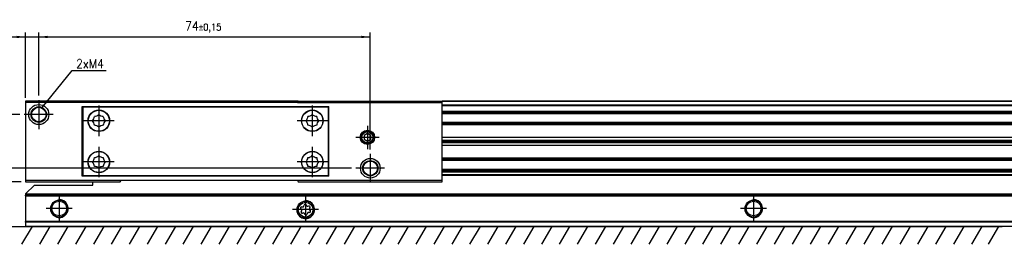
# Model space of a CAD drawing. Header units: millimetres. Extents: x -746 to 606, y -92 to 517.
# Tile 23 of 38: x -464 to -244, y 205 to 255. Entities that reach past the tile are written whole.
import ezdxf

# ---------------------------------------------------------------- set-up
doc = ezdxf.new("R2010")
doc.units = ezdxf.units.MM
doc.linetypes.add('DOT_CENTER', pattern=[14, 12, -1, 0, -1])
doc.layers.add('1', color=7, linetype='Continuous')
doc.styles.add('CONVERTER_12', font='txt.shx', dxfattribs={"width": 0.9})
doc.dimstyles.new('ME10_DIM_16', dxfattribs={"dimtxt": 2, "dimasz": 2, "dimexe": 1, "dimexo": 1, "dimgap": 1, "dimtad": 1, "dimdsep": 46, "dimtxsty": 'CONVERTER_12', "dimsah": 1, "dimcen": 0.09, "dimclrd": 2, "dimclre": 2, "dimclrt": 2, "dimadec": 0, "dimazin": 0, "dimtfac": 1, "dimtdec": 4, "dimtix": 1, "dimtmove": 0, "dimatfit": 3, "dimfxl": 1, "dimtolj": 1, "dimtzin": 0, "dimarcsym": 0})
doc.dimstyles.new('ME10_DIM_17', dxfattribs={"dimtxt": 2, "dimasz": 2, "dimexe": 1, "dimexo": 1, "dimgap": 1, "dimtad": 1, "dimdsep": 46, "dimtxsty": 'CONVERTER_12', "dimsah": 1, "dimcen": 0.09, "dimclrd": 2, "dimclre": 2, "dimclrt": 2, "dimadec": 0, "dimazin": 0, "dimtfac": 1, "dimtdec": 4, "dimtix": 1, "dimtmove": 0, "dimatfit": 3, "dimfxl": 1, "dimtolj": 1, "dimtzin": 0, "dimarcsym": 0})
doc.dimstyles.new('ME10_DIM_18', dxfattribs={"dimtxt": 2, "dimasz": 2, "dimexe": 1, "dimexo": 1, "dimgap": 1, "dimtad": 1, "dimdsep": 46, "dimtxsty": 'CONVERTER_12', "dimsah": 1, "dimcen": 0.09, "dimclrd": 2, "dimclre": 2, "dimclrt": 2, "dimadec": 0, "dimazin": 0, "dimtol": 1, "dimtp": 0.15, "dimtm": 0.15, "dimtfac": 0.75, "dimtdec": 0, "dimtix": 1, "dimtmove": 0, "dimatfit": 3, "dimfxl": 1, "dimtolj": 1, "dimtzin": 0, "dimarcsym": 0})
doc.dimstyles.new('ME10_DIM_19', dxfattribs={"dimtxt": 2, "dimasz": 2, "dimexe": 1, "dimexo": 1, "dimgap": 1, "dimtad": 1, "dimdsep": 46, "dimtxsty": 'CONVERTER_12', "dimsah": 1, "dimcen": 0.09, "dimclrd": 2, "dimclre": 2, "dimclrt": 2, "dimadec": 0, "dimazin": 0, "dimtol": 1, "dimtp": 0.15, "dimtm": 0.15, "dimtfac": 0.75, "dimtdec": 0, "dimtix": 1, "dimtmove": 0, "dimatfit": 3, "dimfxl": 1, "dimtolj": 1, "dimtzin": 0, "dimarcsym": 0})
doc.dimstyles.get("Standard").update_dxf_attribs({"dimtxt": 0.18, "dimasz": 0.18, "dimexe": 0.18, "dimexo": 0.0625, "dimgap": 0.09, "dimtad": 0, "dimtih": 1, "dimtoh": 1, "dimdec": 4, "dimzin": 0, "dimdsep": 46, "dimtxsty": 'Standard', "dimcen": 0.09, "dimadec": 0, "dimazin": 0, "dimtfac": 1, "dimtdec": 4, "dimtofl": 0, "dimtmove": 0, "dimatfit": 3, "dimfxl": 1, "dimtolj": 1, "dimtzin": 0, "dimarcsym": 0})

# ---------------------------------------------------------------- blocks, each defined once
blk = doc.blocks.new('SOPORTE_SV2-T__7', base_point=(-462.95, 208.55))
at = {"color": 7, "linetype": 'Continuous'}
for p, q in [((-447.95, 219.9), (-395.42, 219.9)), ((-152.95, 220.69), (-369.95, 220.69)), ((-460.95, 217.8), (-462.95, 215.8)), ((-460.95, 217.8), (-447.95, 217.8)), ((-447.95, 217.8), (-447.95, 218.55)), ((-462.95, 215.8), (-462.95, 215.75)), ((-462.95, 215.75), (-462.95, 215.55)), ((-462.95, 215.35), (-462.95, 215.55)), ((-137.95, 215.55), (-462.95, 215.55)), ((-462.95, 215.35), (-462.95, 209.63)), ((-400.87, 213.08), (-400.8, 213.33)), ((-400.37, 213.39), (-400.24, 213.16)), ((-401.34, 212.33), (-401.52, 212.52)), ((-401.43, 211.82), (-401.3, 212.05)), ((-401.35, 212.91), (-401.09, 212.91)), ((-400.92, 211.55), (-401.17, 211.48)), ((-400.53, 211.21), (-400.66, 211.44)), ((-400.03, 211.52), (-400.1, 211.27)), ((-399.99, 213.05), (-399.73, 213.12)), ((-399.55, 211.69), (-399.81, 211.69)), ((-399.47, 212.78), (-399.6, 212.55)), ((-399.56, 212.27), (-399.38, 212.08)), ((-462.95, 209.49), (-462.95, 209.63)), ((-462.95, 209.49), (-462.95, 208.61)), ((-462.95, 208.61), (-462.95, 208.55)), ((-137.95, 208.55), (-462.95, 208.55))]:
    blk.add_line(p, q, dxfattribs=at)
at = {"color": 3, "linetype": 'Continuous'}
for p, q in [((-152.95, 220.67), (-369.95, 220.67)), ((-152.95, 220.09), (-369.95, 220.09)), ((-152.95, 219.9), (-369.95, 219.9)), ((-137.95, 215.75), (-462.95, 215.75)), ((-462.95, 215.35), (-137.95, 215.35)), ((-137.95, 209.63), (-462.95, 209.63)), ((-137.95, 209.49), (-462.95, 209.49)), ((-462.95, 208.61), (-137.95, 208.61))]:
    blk.add_line(p, q, dxfattribs=at)
at = {"color": 7, "linetype": 'Continuous'}
for centre, radius in [((-455.45, 212.55), 1.9), ((-455.45, 212.55), 1.65), ((-400.45, 212.3), 1.9), ((-400.45, 212.3), 1.65), ((-300.45, 212.55), 1.9), ((-300.45, 212.55), 1.65)]:
    blk.add_circle(centre, radius, dxfattribs=at)
for centre, start, end in [((-400.57, 213.27), 30.1519, 163.8716), ((-401.35, 212.68), 90.5656, 223.8716), ((-401.23, 211.71), 150.5656, 283.8716), ((-401.5, 212.17), 330.5656, 43.8716), ((-401.09, 213.15), 270.5656, 343.8716), ((-400.86, 211.32), 30.5656, 103.8716), ((-400.33, 211.33), 210.5656, 343.8706), ((-400.04, 213.28), 210.1519, 283.4579), ((-399.81, 211.45), 90.5656, 163.8706), ((-399.67, 212.89), 330.5656, 103.4579), ((-399.4, 212.43), 150.5656, 223.8716), ((-399.55, 211.92), 270.5656, 43.8716)]:
    blk.add_arc(centre, 0.233, start, end, dxfattribs=at)
at = {"layer": '1', "color": 2, "linetype": 'DOT_CENTER'}
for p, q in [((-455.45, 215.45), (-455.45, 209.65)), ((-300.45, 215.45), (-300.45, 209.65)), ((-400.45, 215.2), (-400.45, 209.4)), ((-452.55, 212.55), (-458.35, 212.55)), ((-397.55, 212.3), (-403.35, 212.3)), ((-297.55, 212.55), (-303.35, 212.55))]:
    blk.add_line(p, q, dxfattribs=at)
at = {"layer": '1', "color": 30, "linetype": 'Continuous'}
for centre in [(-455.45, 212.55), (-400.45, 212.3), (-300.45, 212.55)]:
    blk.add_arc(centre, 2, 175, 95, dxfattribs=at)
blk = doc.blocks.new('REGLA_SV2-220-T__8', base_point=(-459.95, 218.55))
at = {"color": 7, "linetype": 'Continuous'}
for p, q in [((-454.22, 236.55), (-459.95, 236.55)), ((-445.68, 236.55), (-454.22, 236.55)), ((-441.82, 236.55), (-445.68, 236.55)), ((-402.08, 236.55), (-441.82, 236.55)), ((-402.08, 236.55), (-398.22, 236.55)), ((-398.22, 236.55), (-389.68, 236.55)), ((-389.68, 236.55), (-369.95, 236.55)), ((-140.95, 236.55), (-369.95, 236.55)), ((-369.95, 234.01), (-140.95, 234.01)), ((-140.95, 231.58), (-369.95, 231.58)), ((-369.95, 228.5), (-143.95, 228.5)), ((-369.95, 227.84), (-143.95, 227.84)), ((-143.95, 227.55), (-369.95, 227.55)), ((-143.95, 227.26), (-369.95, 227.26)), ((-143.95, 226.6), (-369.95, 226.6)), ((-369.95, 223.52), (-140.95, 223.52)), ((-140.95, 221.09), (-369.95, 221.09)), ((-459.95, 218.55), (-441.82, 218.55)), ((-402.08, 218.55), (-369.95, 218.55))]:
    blk.add_line(p, q, dxfattribs=at)
at = {"color": 3, "linetype": 'Continuous'}
for p, q in [((-402.13, 236.45), (-441.77, 236.45)), ((-140.95, 236.45), (-369.95, 236.45)), ((-369.95, 235.73), (-140.95, 235.73)), ((-369.95, 235.55), (-140.95, 235.55)), ((-369.95, 234.29), (-140.95, 234.29)), ((-369.95, 233.81), (-140.95, 233.81)), ((-140.95, 231.78), (-369.95, 231.78)), ((-369.95, 231.44), (-143.95, 231.44)), ((-143.95, 231.24), (-369.95, 231.24)), ((-369.95, 223.86), (-143.95, 223.86)), ((-143.95, 223.66), (-369.95, 223.66)), ((-369.95, 223.32), (-140.95, 223.32)), ((-140.95, 221.29), (-369.95, 221.29)), ((-140.95, 220.81), (-369.95, 220.81))]:
    blk.add_line(p, q, dxfattribs=at)
blk = doc.blocks.new('CABEZA_ROSCADA_REGLA_SV2-T__9', base_point=(-462.95, 218.55))
at = {"color": 7, "linetype": 'Continuous'}
for p, q in [((-459.95, 236.55), (-462.95, 236.55)), ((-462.95, 236.55), (-462.95, 236.25)), ((-441.65, 236.25), (-462.95, 236.25)), ((-462.95, 236.25), (-462.95, 218.85)), ((-454.22, 236.55), (-459.95, 236.55)), ((-445.68, 236.55), (-454.22, 236.55)), ((-450.3, 235.35), (-395.25, 235.35)), ((-450.3, 219.75), (-450.3, 235.35)), ((-395.42, 235.2), (-450.12, 235.2)), ((-450.12, 219.9), (-450.12, 235.2)), ((-441.82, 236.55), (-445.68, 236.55)), ((-441.65, 236.25), (-441.82, 236.55)), ((-402.25, 236.25), (-441.65, 236.25)), ((-402.08, 236.55), (-402.25, 236.25)), ((-402.25, 236.25), (-369.95, 236.25)), ((-402.08, 236.55), (-398.22, 236.55)), ((-398.22, 236.55), (-389.68, 236.55)), ((-395.42, 235.2), (-395.42, 219.9)), ((-395.25, 219.75), (-395.25, 235.35)), ((-389.68, 236.55), (-369.95, 236.55)), ((-369.95, 236.25), (-369.95, 236.55)), ((-369.95, 218.85), (-369.95, 236.25)), ((-386.65, 229.32), (-387.4, 228.88)), ((-387.4, 228.88), (-387.4, 228.02)), ((-385.9, 228.88), (-386.65, 229.32)), ((-385.9, 228.02), (-385.9, 228.88)), ((-387.4, 228.02), (-386.65, 227.58)), ((-386.65, 227.58), (-385.9, 228.02)), ((-450.12, 219.9), (-447.95, 219.9)), ((-447.95, 219.9), (-395.42, 219.9)), ((-462.95, 218.85), (-462.95, 218.55)), ((-462.95, 218.85), (-441.65, 218.85)), ((-462.95, 218.55), (-459.95, 218.55)), ((-459.95, 218.55), (-441.82, 218.55)), ((-395.25, 219.75), (-450.3, 219.75)), ((-441.82, 218.55), (-441.65, 218.85)), ((-441.65, 218.85), (-402.25, 218.85)), ((-402.25, 218.85), (-369.95, 218.85)), ((-402.25, 218.85), (-402.08, 218.55)), ((-402.08, 218.55), (-369.95, 218.55)), ((-369.95, 218.55), (-369.95, 218.85))]:
    blk.add_line(p, q, dxfattribs=at)
for centre, radius in [((-460, 233.55), 2.24), ((-460, 233.55), 1.74), ((-460, 233.55), 1.62), ((-446.6, 232.15), 2.4), ((-446.6, 232.15), 2.35), ((-398.95, 232.15), 2.4), ((-398.95, 232.15), 2.35), ((-386.65, 228.45), 1.6), ((-386.65, 228.45), 1.43), ((-386.65, 228.45), 1.25), ((-446.6, 222.95), 2.4), ((-446.6, 222.95), 2.35), ((-398.95, 222.95), 2.4), ((-398.95, 222.95), 2.35), ((-386, 221.55), 2.2), ((-386, 221.55), 1.7), ((-386, 221.55), 1.6)]:
    blk.add_circle(centre, radius, dxfattribs=at)
for centre, start, end in [((-449.1, 233.18), 316.4323, 358.5677), ((-447.63, 234.65), 271.4323, 313.5677), ((-445.57, 234.65), 226.4323, 268.5677), ((-444.1, 233.18), 181.4323, 223.5677), ((-401.45, 233.18), 316.4323, 358.5677), ((-399.98, 234.65), 271.4323, 313.5677), ((-397.92, 234.65), 226.4323, 268.5677), ((-396.45, 233.18), 181.4323, 223.5677), ((-449.1, 231.12), 1.4323, 43.5677), ((-447.63, 229.65), 46.4323, 88.5677), ((-445.57, 229.65), 91.4323, 133.5677), ((-444.1, 231.12), 136.4323, 178.5677), ((-401.45, 231.12), 1.4323, 43.5677), ((-399.98, 229.65), 46.4323, 88.5677), ((-397.92, 229.65), 91.4323, 133.5677), ((-396.45, 231.12), 136.4323, 178.5677), ((-447.63, 225.45), 271.4323, 313.5677), ((-445.57, 225.45), 226.4323, 268.5677), ((-399.98, 225.45), 271.4323, 313.5677), ((-397.92, 225.45), 226.4323, 268.5677), ((-449.1, 223.98), 316.4323, 358.5677), ((-449.1, 221.92), 1.4323, 43.5677), ((-444.1, 223.98), 181.4323, 223.5677), ((-444.1, 221.92), 136.4323, 178.5677), ((-401.45, 223.98), 316.4323, 358.5677), ((-401.45, 221.92), 1.4323, 43.5677), ((-396.45, 223.98), 181.4323, 223.5677), ((-396.45, 221.92), 136.4323, 178.5677), ((-447.63, 220.45), 46.4323, 88.5677), ((-445.57, 220.45), 91.4323, 133.5677), ((-399.98, 220.45), 46.4323, 88.5677), ((-397.92, 220.45), 91.4323, 133.5677)]:
    blk.add_arc(centre, 1.5, start, end, dxfattribs=at)
at = {"layer": '1', "color": 2, "linetype": 'DOT_CENTER'}
for p, q in [((-460, 236.79), (-460, 230.31)), ((-446.6, 235.55), (-446.6, 228.75)), ((-398.95, 235.55), (-398.95, 228.75)), ((-456.76, 233.55), (-463.25, 233.55)), ((-443.2, 232.15), (-450, 232.15)), ((-395.55, 232.15), (-402.35, 232.15)), ((-386.65, 231.05), (-386.65, 225.85)), ((-384.05, 228.45), (-389.25, 228.45)), ((-446.6, 226.35), (-446.6, 219.55)), ((-398.95, 226.35), (-398.95, 219.55)), ((-386, 224.75), (-386, 218.35)), ((-443.2, 222.95), (-450, 222.95)), ((-395.55, 222.95), (-402.35, 222.95)), ((-382.8, 221.55), (-389.2, 221.55))]:
    blk.add_line(p, q, dxfattribs=at)
blk = doc.blocks.new('REGLA_SV2-220-T__10', base_point=(-462.95, 208.55))
for name, p in [('CABEZA_ROSCADA_REGLA_SV2-T__9', (-462.95, 218.55)), ('REGLA_SV2-220-T__8', (-459.95, 218.55)), ('SOPORTE_SV2-T__7', (-462.95, 208.55))]:
    blk.add_blockref(name, p)
blk = doc.blocks.new('*D82')
at = {"layer": '1', "color": 2, "linetype": 'Continuous'}
for p, q in [((-476.12, 250.89), (-462.95, 250.89)), ((-462.95, 237.25), (-462.95, 251.89)), ((-462.95, 250.89), (-460, 250.89)), ((-460, 237.79), (-460, 251.89)), ((-460, 250.89), (-456, 250.89))]:
    blk.add_line(p, q, dxfattribs=at)
at = {"layer": '1', "color": 2}
for points in [[(-464.95, 250.62), (-464.95, 251.15), (-462.95, 250.89)], [(-458, 251.15), (-458, 250.62), (-460, 250.89)]]:
    blk.add_solid(points, dxfattribs=at)
at = {"layer": '1', "color": 2, "insert": (-476.12, 252.09), "char_height": 2, "attachment_point": 7, "rotation": 0.0001, "line_spacing_factor": 0.60024, "style": 'CONVERTER_12'}
blk.add_mtext('2,95', dxfattribs=at)
blk = doc.blocks.new('*D83')
at = {"layer": '1', "color": 2, "linetype": 'Continuous'}
for p, q in [((-473.25, 221.55), (-473.25, 225.55)), ((-390.2, 221.55), (-474.25, 221.55)), ((-473.25, 218.55), (-473.25, 221.55)), ((-463.95, 218.55), (-474.25, 218.55)), ((-473.25, 214.55), (-473.25, 218.55))]:
    blk.add_line(p, q, dxfattribs=at)
at = {"layer": '1', "color": 2}
for points in [[(-473.51, 223.55), (-472.98, 223.55), (-473.25, 221.55)], [(-472.98, 216.55), (-473.51, 216.55), (-473.25, 218.55)]]:
    blk.add_solid(points, dxfattribs=at)
at = {"layer": '1', "color": 2, "insert": (-474.25, 219.45), "char_height": 2, "attachment_point": 7, "rotation": 90, "line_spacing_factor": 0.60024, "style": 'CONVERTER_12'}
blk.add_mtext('3', dxfattribs=at)
blk = doc.blocks.new('*D84')
at = {"layer": '1', "color": 2, "linetype": 'Continuous'}
for p, q in [((-460, 237.79), (-460, 251.89)), ((-460, 250.89), (-386, 250.89)), ((-386, 225.75), (-386, 251.89))]:
    blk.add_line(p, q, dxfattribs=at)
at = {"layer": '1', "color": 2}
for points in [[(-458, 251.15), (-458, 250.62), (-460, 250.89)], [(-388, 250.62), (-388, 251.15), (-386, 250.89)]]:
    blk.add_solid(points, dxfattribs=at)
at = {"layer": '1', "color": 2, "insert": (-427.37, 251.89), "char_height": 2, "attachment_point": 7, "rotation": 0.0001, "line_spacing_factor": 0.60024, "style": 'CONVERTER_12'}
blk.add_mtext('\\C2;74\\C2;\\H1.5;{\\Fgdt;`}0,15', dxfattribs=at)
blk = doc.blocks.new('*D85')
at = {"layer": '1', "color": 2, "linetype": 'Continuous'}
for p, q in [((-464.25, 233.55), (-474.25, 233.55)), ((-473.25, 221.55), (-473.25, 233.55)), ((-390.2, 221.55), (-474.25, 221.55))]:
    blk.add_line(p, q, dxfattribs=at)
at = {"layer": '1', "color": 2}
for points in [[(-472.98, 231.55), (-473.51, 231.55), (-473.25, 233.55)], [(-473.51, 223.55), (-472.98, 223.55), (-473.25, 221.55)]]:
    blk.add_solid(points, dxfattribs=at)
at = {"layer": '1', "color": 2, "insert": (-474.25, 223.49), "char_height": 2, "attachment_point": 7, "rotation": 90, "line_spacing_factor": 0.60024, "style": 'CONVERTER_12'}
blk.add_mtext('\\C2;12\\C2;\\H1.5;{\\Fgdt;`}0,15', dxfattribs=at)
blk = doc.blocks.new('Bottom2', base_point=(-375.45, 222.55))
at = {"layer": '1', "color": 2, "linetype": 'Continuous'}
for p, q in [((-501.519, 208.55), (-244.969, 208.55)), ((-461.519, 208.55), (-463.828, 204.55)), ((-457.519, 208.55), (-459.828, 204.55)), ((-453.519, 208.55), (-455.828, 204.55)), ((-449.519, 208.55), (-451.828, 204.55)), ((-445.519, 208.55), (-447.828, 204.55)), ((-441.519, 208.55), (-443.828, 204.55)), ((-437.519, 208.55), (-439.828, 204.55)), ((-433.519, 208.55), (-435.828, 204.55)), ((-429.519, 208.55), (-431.828, 204.55)), ((-425.519, 208.55), (-427.828, 204.55)), ((-421.519, 208.55), (-423.828, 204.55)), ((-417.519, 208.55), (-419.828, 204.55)), ((-413.519, 208.55), (-415.828, 204.55)), ((-409.519, 208.55), (-411.828, 204.55)), ((-405.519, 208.55), (-407.828, 204.55)), ((-401.519, 208.55), (-403.828, 204.55)), ((-397.519, 208.55), (-399.828, 204.55)), ((-393.519, 208.55), (-395.828, 204.55)), ((-389.519, 208.55), (-391.828, 204.55)), ((-385.519, 208.55), (-387.828, 204.55)), ((-381.519, 208.55), (-383.828, 204.55)), ((-377.519, 208.55), (-379.828, 204.55)), ((-373.519, 208.55), (-375.828, 204.55)), ((-369.519, 208.55), (-371.828, 204.55)), ((-365.519, 208.55), (-367.828, 204.55)), ((-361.519, 208.55), (-363.828, 204.55)), ((-357.519, 208.55), (-359.828, 204.55)), ((-353.519, 208.55), (-355.828, 204.55)), ((-349.519, 208.55), (-351.828, 204.55)), ((-345.519, 208.55), (-347.828, 204.55)), ((-341.519, 208.55), (-343.828, 204.55)), ((-337.519, 208.55), (-339.828, 204.55)), ((-333.519, 208.55), (-335.828, 204.55)), ((-329.519, 208.55), (-331.828, 204.55)), ((-325.519, 208.55), (-327.828, 204.55)), ((-321.519, 208.55), (-323.828, 204.55)), ((-317.519, 208.55), (-319.828, 204.55)), ((-313.519, 208.55), (-315.828, 204.55)), ((-309.519, 208.55), (-311.828, 204.55)), ((-305.519, 208.55), (-307.828, 204.55)), ((-301.519, 208.55), (-303.828, 204.55)), ((-297.519, 208.55), (-299.828, 204.55)), ((-293.519, 208.55), (-295.828, 204.55)), ((-289.519, 208.55), (-291.828, 204.55)), ((-285.519, 208.55), (-287.828, 204.55)), ((-281.519, 208.55), (-283.828, 204.55)), ((-277.519, 208.55), (-279.828, 204.55)), ((-273.519, 208.55), (-275.828, 204.55)), ((-269.519, 208.55), (-271.828, 204.55)), ((-265.519, 208.55), (-267.828, 204.55)), ((-261.519, 208.55), (-263.828, 204.55)), ((-257.519, 208.55), (-259.828, 204.55)), ((-253.519, 208.55), (-255.828, 204.55)), ((-249.519, 208.55), (-251.828, 204.55)), ((-247.987, 204.55), (-245.678, 208.55))]:
    blk.add_line(p, q, dxfattribs=at)
at = {"layer": '1', "color": 2}
blk.add_solid([(-458.192, 236.835), (-457.782, 236.505), (-459.241, 235.111)], dxfattribs=at)
blk.add_blockref('REGLA_SV2-220-T__10', (-462.95, 208.55))
at = {"layer": '1', "color": 2, "style": 'CONVERTER_12', "width": 0.9}
blk.add_text('2xM4', height=2, dxfattribs=at).set_placement((-451.7, 243.919))
at = {"layer": '1'}
for base, p1, p2, dimstyle, picture, middle in [((-462.95, 250.887), (-460.003, 236.794), (-462.95, 236.25), 'ME10_DIM_16', '*D82', (-473.374, 252.987)), ((-460.003, 250.887), (-386.003, 224.751), (-460.003, 236.794), 'ME10_DIM_18', '*D84', (-423.003, 252.887))]:
    dim = blk.add_linear_dim(base=base, p1=p1, p2=p2, dimstyle=dimstyle, dxfattribs=at)
    dim.commit()
    dim.dimension.update_dxf_attribs({"geometry": picture, "text_midpoint": middle, "text_rotation": 0.00014})
for base, p1, p2, dimstyle, picture, middle in [((-473.247, 221.55), (-463.247, 233.55), (-389.204, 221.55), 'ME10_DIM_19', '*D85', (-475.247, 227.55)), ((-473.247, 218.55), (-389.204, 221.55), (-462.95, 218.55), 'ME10_DIM_17', '*D83', (-475.247, 220.05))]:
    dim = blk.add_linear_dim(base=base, p1=p1, p2=p2, angle=90, dimstyle=dimstyle, dxfattribs=at)
    dim.commit()
    dim.dimension.update_dxf_attribs({"geometry": picture, "text_midpoint": middle, "text_rotation": 90})
at = {"layer": '1', "color": 2, "linetype": 'Continuous', "has_arrowhead": 0}
blk.add_leader([(-459.241, 235.111), (-452.566, 243.408), (-444.966, 243.408)], dimstyle='Standard', dxfattribs=at)

msp = doc.modelspace()

# ---------------------------------------------------------------- block references
msp.add_blockref('Bottom2', (-375.45, 222.55))

doc.saveas('drawing.dxf')
